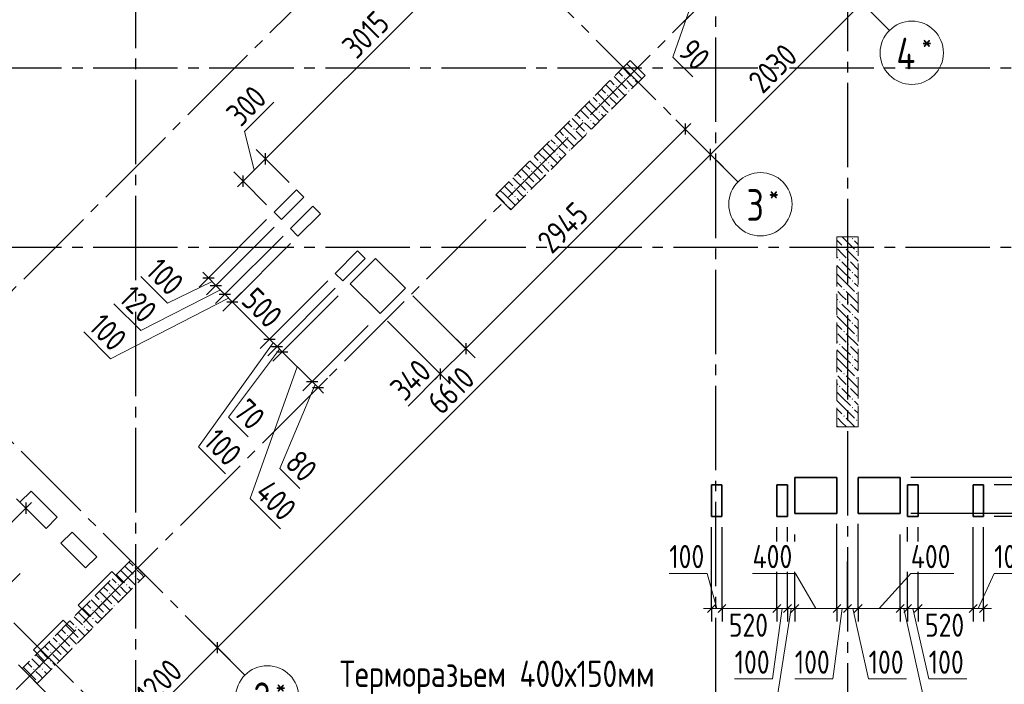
# Model space of a CAD drawing. Header units: millimetres. Extents: x 0 to 43617, y 0 to 59400.
# Tile 7 of 24: x 15227 to 24560, y 13191 to 19489. Entities that reach past the tile are written whole.
import ezdxf

# ---------------------------------------------------------------- set-up
doc = ezdxf.new("R2010")
doc.units = ezdxf.units.MM
doc.linetypes.add('______2', pattern=[270, 200, -70])
doc.linetypes.add('______5', pattern=[1100, 800, -100, 100, -100])
for name, color, linetype, lineweight in [('Standard', 7, 'Continuous', 25), ('ЖБ Пилон', 180, 'Continuous', 25), ('Оси', 40, '______5', 18), ('Примечания', 7, 'Continuous', 25), ('Размерная выноска', 7, 'Continuous', 13)]:
    doc.layers.add(name, color=color, linetype=linetype, lineweight=lineweight)
doc.layers.add('ЖБ Перекрытие верхний уровень', color=7, linetype='Continuous', lineweight=25, true_color=0xe0e0ff)
doc.styles.add('GOST 2.304-81', font='txt')
doc.styles.add('ISOCPEUR', font='txt')

msp = doc.modelspace()

# ---------------------------------------------------------------- hatches: boundary and pattern name
at = {"layer": 'ЖБ Пилон', "linetype": 'Continuous', "lineweight": 18, "transparency": 33554687}
for points in [[(20874.5, 18853.1), (20881, 18859.6), (20887.5, 18853.1), (20881, 18846.6)], [(20954.4, 18933.1), (20960.9, 18939.6), (20967.4, 18933.1), (20960.9, 18926.6)], [(21034.5, 18933.1), (21040.9, 18939.6), (21047.4, 18933.1), (21040.9, 18926.6)], [(20794.5, 18773.1), (20801, 18779.6), (20807.5, 18773.1), (20801, 18766.6)], [(20994.5, 18813.1), (21001, 18819.6), (21007.2, 18813.4), (21000.7, 18806.9)], [(20714.5, 18693.1), (20721, 18699.6), (20727.4, 18693.1), (20721, 18686.6)], [(20914.5, 18733.1), (20921, 18739.6), (20927.2, 18733.4), (20920.7, 18726.9)], [(20714.5, 18613.1), (20721, 18619.6), (20727.4, 18613.1), (20721, 18606.6)], [(20834.5, 18653.1), (20840.9, 18659.6), (20847.2, 18653.4), (20840.7, 18646.9)], [(20554.4, 18533.1), (20560.9, 18539.6), (20567.4, 18533.1), (20560.9, 18526.6)], [(20634.5, 18533.1), (20640.9, 18539.6), (20647.4, 18533.1), (20640.9, 18526.6)], [(20474.5, 18453.1), (20481, 18459.6), (20487.5, 18453.1), (20481, 18446.6)], [(20594.5, 18413.1), (20601, 18419.6), (20607.2, 18413.4), (20600.7, 18406.9)], [(20314.5, 18293.1), (20321, 18299.6), (20327.4, 18293.1), (20321, 18286.6)], [(20394.5, 18373.1), (20401, 18379.6), (20407.5, 18373.1), (20401, 18366.6)], [(20514.5, 18333.1), (20521, 18339.6), (20527.2, 18333.4), (20520.7, 18326.9)], [(20314.5, 18213.1), (20321, 18219.6), (20327.4, 18213.1), (20321, 18206.6)], [(20434.5, 18253.1), (20440.9, 18259.6), (20447.2, 18253.4), (20440.7, 18246.9)], [(20154.4, 18133.1), (20160.9, 18139.6), (20167.4, 18133.1), (20160.9, 18126.6)], [(20234.5, 18133.1), (20240.9, 18139.6), (20247.4, 18133.1), (20240.9, 18126.6)], [(20074.5, 18053.1), (20081, 18059.6), (20087.5, 18053.1), (20081, 18046.6)], [(20194.5, 18013.1), (20201, 18019.6), (20207.2, 18013.4), (20200.7, 18006.9)], [(19994.5, 17973.1), (20001, 17979.6), (20007.5, 17973.1), (20001, 17966.6)], [(20114.5, 17933.1), (20121, 17939.6), (20127.2, 17933.4), (20120.7, 17926.9)], [(19914.5, 17893.1), (19921, 17899.6), (19927.4, 17893.1), (19921, 17886.6)], [(20034.5, 17853.1), (20040.9, 17859.6), (20047.2, 17853.4), (20040.7, 17846.9)], [(19835.6, 17734.2), (19840.9, 17739.6), (19847.4, 17733.1), (19842.1, 17727.7)], [(19914.5, 17813.1), (19921, 17819.6), (19927.4, 17813.1), (19921, 17806.6)], [(23114.5, 17413.1), (23121, 17419.6), (23127.4, 17413.1), (23121, 17406.6)], [(23034.5, 17333.1), (23040.9, 17339.6), (23047.4, 17333.1), (23040.9, 17326.6)], [(23154.4, 17293.1), (23160.9, 17299.6), (23167.4, 17293.1), (23160.9, 17286.6)], [(22994.5, 17213.1), (23001, 17219.6), (23007.5, 17213.1), (23001, 17206.6)], [(23074.5, 17213.1), (23081, 17219.6), (23087.5, 17213.1), (23081, 17206.6)], [(23114.5, 17093.1), (23121, 17099.6), (23127.4, 17093.1), (23121, 17086.6)], [(23114.5, 17013.1), (23121, 17019.6), (23127.4, 17013.1), (23121, 17006.6)], [(23034.5, 16933.1), (23040.9, 16939.6), (23047.4, 16933.1), (23040.9, 16926.6)], [(23154.4, 16893.1), (23160.9, 16899.6), (23167.4, 16893.1), (23160.9, 16886.6)], [(22994.5, 16813.1), (23001, 16819.6), (23007.5, 16813.1), (23001, 16806.6)], [(23074.5, 16813.1), (23081, 16819.6), (23087.5, 16813.1), (23081, 16806.6)], [(23114.5, 16693.1), (23121, 16699.6), (23127.4, 16693.1), (23121, 16686.6)], [(23114.5, 16613.1), (23121, 16619.6), (23127.4, 16613.1), (23121, 16606.6)], [(23034.5, 16533.1), (23040.9, 16539.6), (23047.4, 16533.1), (23040.9, 16526.6)], [(23154.4, 16493.1), (23160.9, 16499.6), (23167.4, 16493.1), (23160.9, 16486.6)], [(22994.5, 16413.1), (23001, 16419.6), (23007.5, 16413.1), (23001, 16406.6)], [(23074.5, 16413.1), (23081, 16419.6), (23087.5, 16413.1), (23081, 16406.6)], [(23114.5, 16293.1), (23121, 16299.6), (23127.4, 16293.1), (23121, 16286.6)], [(23114.5, 16213.1), (23121, 16219.6), (23127.4, 16213.1), (23121, 16206.6)], [(23034.5, 16133.1), (23040.9, 16139.6), (23047.4, 16133.1), (23040.9, 16126.6)], [(23154.4, 16093.1), (23160.9, 16099.6), (23167.4, 16093.1), (23160.9, 16086.6)], [(22994.5, 16013.1), (23001, 16019.6), (23007.5, 16013.1), (23001, 16006.6)], [(23074.5, 16013.1), (23081, 16019.6), (23087.5, 16013.1), (23081, 16006.6)], [(23114.5, 15893.1), (23121, 15899.6), (23127.4, 15893.1), (23121, 15886.6)], [(23114.5, 15813.1), (23121, 15819.6), (23127.4, 15813.1), (23121, 15806.6)], [(23034.5, 15733.1), (23040.9, 15739.6), (23047.4, 15733.1), (23040.9, 15726.6)], [(23154.4, 15693.1), (23160.9, 15699.6), (23167.4, 15693.1), (23160.9, 15686.6)], [(16314.5, 14293.1), (16321, 14299.6), (16327.5, 14293.1), (16321, 14286.6)], [(16314.5, 14213.1), (16321, 14219.6), (16327.5, 14213.1), (16321, 14206.6)], [(16154.4, 14133.1), (16160.9, 14139.6), (16167.4, 14133.1), (16160.9, 14126.6)], [(16234.5, 14133.1), (16240.9, 14139.6), (16247.4, 14133.1), (16240.9, 14126.6)], [(16074.5, 14053.1), (16081, 14059.6), (16087.5, 14053.1), (16081, 14046.6)], [(16194.5, 14013.1), (16201, 14019.6), (16207.2, 14013.4), (16200.7, 14006.9)], [(15994.5, 13973.1), (16001, 13979.6), (16007.5, 13973.1), (16001, 13966.6)], [(16114.5, 13933.1), (16121, 13939.6), (16127.2, 13933.4), (16120.7, 13926.9)], [(15914.5, 13893.1), (15921, 13899.6), (15927.5, 13893.1), (15921, 13886.6)], [(15914.5, 13813.1), (15921, 13819.6), (15927.5, 13813.1), (15921, 13806.6)], [(16034.5, 13853.1), (16040.9, 13859.6), (16047.2, 13853.4), (16040.7, 13846.9)], [(15754.4, 13733.1), (15760.9, 13739.6), (15767.4, 13733.1), (15760.9, 13726.6)], [(15834.5, 13733.1), (15840.9, 13739.6), (15847.4, 13733.1), (15840.9, 13726.6)], [(15674.5, 13653.1), (15681, 13659.6), (15687.5, 13653.1), (15681, 13646.6)], [(15594.5, 13573.1), (15601, 13579.6), (15607.5, 13573.1), (15601, 13566.6)], [(15714.5, 13533.1), (15721, 13539.6), (15727.2, 13533.4), (15720.7, 13526.9)], [(15794.5, 13613.1), (15801, 13619.6), (15807.2, 13613.4), (15800.7, 13606.9)], [(15514.5, 13493.1), (15521, 13499.6), (15527.5, 13493.1), (15521, 13486.6)], [(15634.5, 13453.1), (15640.9, 13459.6), (15647.2, 13453.4), (15640.7, 13446.9)], [(15514.5, 13413.1), (15521, 13419.6), (15527.5, 13413.1), (15521, 13406.6)], [(15354.4, 13333.1), (15360.9, 13339.6), (15367.4, 13333.1), (15360.9, 13326.6)], [(15434.5, 13333.1), (15440.9, 13339.6), (15447.4, 13333.1), (15440.9, 13326.6)], [(15394.5, 13213.1), (15401, 13219.6), (15407.2, 13213.4), (15400.7, 13206.9)]]:
    msp.add_hatch(color=7, dxfattribs=at).paths.add_polyline_path(points, flags=16)

# ---------------------------------------------------------------- linework, layer by layer
at = {"layer": 'Standard', "color": 7, "linetype": 'Continuous', "lineweight": 13, "transparency": 33554687}
for p, q in [((17556.3, 18170.9), (19686.7, 20301.3)), ((21775.8, 18212.3), (23211.2, 19647.7)), ((21576.3, 19586.9), (21419.5, 19134.3)), ((21419.5, 19134.3), (21607.5, 18946.3)), ((17358.3, 18430), (17634.8, 18706.5)), ((21535.2, 18452.9), (21588.3, 18505.9)), ((17450.2, 18064.8), (17358.3, 18430)), ((21535.2, 18452.9), (19454.3, 16371.9)), ((17101.8, 13538.3), (21775.8, 18212.3)), ((17344.2, 17958.8), (17556.3, 18170.9)), ((17344.2, 17958.8), (17291.1, 17905.7)), ((17015.4, 17042.1), (16962.4, 17095.2)), ((16627.9, 16802.3), (16373.5, 17056.6)), ((17050.8, 17006.8), (16627.9, 16802.3)), ((17015.4, 17042.1), (17086.1, 16971.4)), ((17128.6, 16929), (16374, 16542.5)), ((17206.4, 16851.2), (16087.9, 16275.5)), ((17171, 16886.6), (17241.7, 16815.9)), ((17241.7, 16815.9), (17595.3, 16462.3)), ((16374, 16542.5), (16119.6, 16796.8)), ((16087.9, 16275.5), (15833.5, 16529.9)), ((17595.3, 16462.3), (17666, 16391.6)), ((17630.6, 16426.9), (16922.5, 15440.9)), ((17690.7, 16366.8), (17205.4, 15723.8)), ((17666, 16391.6), (17715.5, 16342.1)), ((17715.5, 16342.1), (17998.3, 16059.3)), ((19454.3, 16371.9), (19213.9, 16131.5)), ((17856.9, 16200.7), (17410.4, 14953)), ((17998.3, 16059.3), (18055, 16002.6)), ((19213.9, 16131.5), (19160.8, 16078.5)), ((18026.7, 16030.9), (17693.3, 15235.9)), ((18055, 16002.6), (18108, 15949.5)), ((17205.4, 15723.8), (17393.4, 15535.8)), ((16922.5, 15440.9), (17176.8, 15186.6)), ((17693.3, 15235.9), (17881.3, 15047.9)), ((17410.4, 14953), (17697.9, 14665.5)), ((15285.6, 14859.5), (15338.7, 14912.6)), ((21743.8, 14241.1), (21384.1, 14241.1)), ((21834.1, 13910), (21743.8, 14241.1)), ((22580.7, 14241.1), (22174.1, 14241.1)), ((22774, 13910), (22580.7, 14241.1)), ((23374, 13910), (23674, 14241.1)), ((23674, 14241.1), (24080.6, 14241.1)), ((24313.9, 13910), (24463.9, 14241.1)), ((24463.9, 14241.1), (24823.7, 14241.1)), ((21784.1, 13910), (21709.1, 13910)), ((21884.1, 13910), (21784.1, 13910)), ((22404.1, 13910), (21884.1, 13910)), ((22454.1, 13910), (22363.8, 13241.1)), ((22539.1, 13910), (22370, 12841.1)), ((22504.1, 13910), (22404.1, 13910)), ((22574.1, 13910), (22504.1, 13910)), ((23024, 13910), (22933.7, 13241.1)), ((23074, 13910), (22974, 13910)), ((23174, 13910), (23074, 13910)), ((23124, 13910), (23274, 13241.1)), ((23643.9, 13910), (23574, 13910)), ((23609, 13910), (23843.9, 12841.1)), ((23693.9, 13910), (23843.9, 13241.1)), ((24363.9, 13910), (24263.9, 13910)), ((24363.9, 13910), (24438.9, 13910)), ((16253.3, 12689.8), (17101.8, 13538.3)), ((22363.8, 13241.1), (22004.1, 13241.1)), ((22933.7, 13241.1), (22574, 13241.1)), ((23274, 13241.1), (23633.7, 13241.1)), ((23843.9, 13241.1), (24203.7, 13241.1))]:
    msp.add_line(p, q, dxfattribs=at)
at = {"layer": 'Standard', "color": 251, "linetype": 'Continuous', "lineweight": -3, "true_color": 0x656565, "transparency": 33554687}
for p, q in [((21607.8, 19555.4), (21519.4, 19467)), ((21535.2, 18452.9), (21446.8, 18541.2)), ((21535.2, 18452.9), (21528.9, 18459.2)), ((21535.2, 18452.9), (21623.6, 18364.5)), ((21775.8, 18212.3), (21687.4, 18300.7)), ((17556.3, 18170.9), (17467.9, 18259.3)), ((21775.8, 18212.3), (21864.2, 18123.9)), ((21775.8, 18212.3), (21894.3, 18093.8)), ((17556.3, 18170.9), (17644.7, 18082.5)), ((17556.3, 18170.9), (17779.5, 17947.7)), ((17344.2, 17958.8), (17255.8, 18047.2)), ((17344.2, 17958.8), (17432.6, 17870.4)), ((17344.2, 17958.8), (17567.4, 17735.5)), ((17015.4, 17042.1), (17567.4, 17594.1)), ((17086.1, 16971.4), (17638.1, 17523.4)), ((17171, 16886.6), (17723, 17438.5)), ((17015.4, 17042.1), (17103.8, 17130.5)), ((17015.4, 17042.1), (16927, 16953.7)), ((17086.1, 16971.4), (17174.5, 17059.8)), ((17595.3, 16462.3), (18147.2, 17014.3)), ((17086.1, 16971.4), (16997.8, 16883)), ((17171, 16886.6), (17259.4, 16975)), ((17241.7, 16815.9), (17330.1, 16904.2)), ((17666, 16391.6), (18218, 16943.6)), ((17171, 16886.6), (17082.6, 16798.2)), ((17241.7, 16815.9), (17153.3, 16727.5)), ((17715.5, 16342.1), (18246.2, 16872.9)), ((17595.3, 16462.3), (17683.6, 16550.7)), ((17998.3, 16059.3), (18529.1, 16590)), ((17595.3, 16462.3), (17506.9, 16373.9)), ((17666, 16391.6), (17754.4, 16480)), ((17715.5, 16342.1), (17803.9, 16430.5)), ((19454.3, 16371.9), (19365.9, 16460.3)), ((17666, 16391.6), (17577.6, 16303.2)), ((17715.5, 16342.1), (17627.1, 16253.7)), ((19454.3, 16371.9), (19542.7, 16283.5)), ((17998.3, 16059.3), (18086.7, 16147.6)), ((19213.9, 16131.5), (19125.5, 16219.9)), ((17998.3, 16059.3), (17909.9, 15970.9)), ((18055, 16002.6), (18143.4, 16091)), ((19213.9, 16131.5), (19302.3, 16043.1)), ((18055, 16002.6), (17966.6, 15914.2)), ((18055, 16002.6), (18055, 16002.6)), ((25270.2, 15150), (23674, 15150)), ((25270.2, 15080), (24464, 15080)), ((15285.6, 14859.5), (15197.2, 14947.9)), ((15285.6, 14859.5), (15374, 14771.2)), ((15285.6, 14859.5), (15285.6, 14859.5)), ((25270.2, 14810), (23674, 14810)), ((25270.2, 14780), (24464, 14780)), ((22404.1, 14543), (22404.1, 14680)), ((22504.1, 14543), (22504.1, 14680)), ((23643.9, 14543), (23643.9, 14680)), ((23743.9, 14543), (23743.9, 14680)), ((22574.1, 14543), (22574.1, 14609.9)), ((21784.1, 13910), (21784.1, 14035)), ((21884.1, 13910), (21884.1, 14035)), ((22404.1, 13910), (22404.1, 14035)), ((22504.1, 13910), (22504.1, 14035)), ((22574.1, 13910), (22574.1, 14035)), ((22974, 13910), (22974, 14035)), ((23074, 13910), (23074, 14035)), ((23174, 13910), (23174, 14035)), ((23574, 13910), (23574, 14035)), ((23643.9, 13910), (23643.9, 14035)), ((23743.9, 13910), (23743.9, 14035)), ((24263.9, 13910), (24263.9, 14035)), ((24363.9, 13910), (24363.9, 14035)), ((21784.1, 13910), (21784.1, 13785)), ((21884.1, 13910), (21884.1, 13785)), ((22404.1, 13910), (22404.1, 13785)), ((22504.1, 13910), (22504.1, 13785)), ((22574.1, 13910), (22574.1, 13785)), ((22974, 13910), (22974, 13785)), ((23074, 13910), (23074, 13785)), ((23174, 13910), (23174, 13785)), ((23574, 13910), (23574, 13785)), ((23643.9, 13910), (23643.9, 13785)), ((23743.9, 13910), (23743.9, 13785)), ((24263.9, 13910), (24263.9, 13785)), ((24363.9, 13910), (24363.9, 13785)), ((17101.8, 13538.3), (17013.4, 13626.7)), ((17101.8, 13538.3), (17190.2, 13449.9)), ((17101.8, 13538.3), (17220.4, 13419.8))]:
    msp.add_line(p, q, dxfattribs=at)
at = {"layer": 'Standard', "color": 7, "linetype": 'Continuous', "lineweight": 25, "transparency": 33554687}
for p, q in [((21535.2, 18505.9), (21535.2, 18399.8)), ((17556.3, 18117.9), (17556.3, 18223.9)), ((21775.8, 18159.3), (21775.8, 18265.3)), ((17344.2, 17905.7), (17344.2, 18011.8)), ((16962.4, 17042.1), (17068.5, 17042.1)), ((17033.1, 16971.4), (17139.2, 16971.4)), ((17118, 16886.6), (17224, 16886.6)), ((17188.7, 16815.9), (17294.7, 16815.9)), ((17542.2, 16462.3), (17648.3, 16462.3)), ((17612.9, 16391.6), (17719, 16391.6)), ((17662.4, 16342.1), (17768.5, 16342.1)), ((19454.3, 16425), (19454.3, 16318.9)), ((19213.9, 16184.5), (19213.9, 16078.5)), ((17945.3, 16059.3), (18051.3, 16059.3)), ((18002, 16002.6), (18108, 16002.6)), ((15285.6, 14912.6), (15285.6, 14806.5)), ((21821.6, 13947.5), (21746.6, 13872.5)), ((21921.6, 13947.5), (21846.6, 13872.5)), ((22441.6, 13947.5), (22366.6, 13872.5)), ((22541.6, 13947.5), (22466.6, 13872.5)), ((22611.6, 13947.5), (22536.6, 13872.5)), ((23011.5, 13947.5), (22936.5, 13872.5)), ((23111.5, 13947.5), (23036.5, 13872.5)), ((23211.5, 13947.5), (23136.5, 13872.5)), ((23611.5, 13947.5), (23536.5, 13872.5)), ((23681.4, 13947.5), (23606.4, 13872.5)), ((23781.4, 13947.5), (23706.4, 13872.5)), ((24301.4, 13947.5), (24226.4, 13872.5)), ((24401.4, 13947.5), (24326.4, 13872.5)), ((17101.8, 13485.3), (17101.8, 13591.4))]:
    msp.add_line(p, q, dxfattribs=at)
at = {"layer": 'Standard', "color": 251, "linetype": 'Continuous', "lineweight": -3, "true_color": 0x656565, "transparency": 33554687}
for points in [[(17241.7, 16815.9), (17245.7, 16819.8), (17245.7, 16819.8), (17793.7, 17367.8)], [(19454.3, 16371.9), (19442.3, 16383.9), (19442.3, 16383.9), (18953.3, 16872.9)], [(19213.9, 16131.5), (19201.9, 16143.5), (19201.9, 16143.5), (18712.9, 16632.4)], [(21784.1, 13910), (21784.1, 14258.1), (21784.1, 14258.1), (21784.1, 14680)], [(21884.1, 13910), (21884.1, 14258.1), (21884.1, 14258.1), (21884.1, 14680)], [(22974, 13910), (22974, 14258.1), (22974, 14258.1), (22974, 14258.1), (22974, 14258.1), (22974, 14710)], [(23174, 13910), (23174, 13933.3), (23174, 13933.3), (23174, 14258.1), (23174, 14258.1), (23174, 14258.1), (23174, 14258.1), (23174, 14710)], [(24263.9, 13910), (24263.9, 13988.7), (24263.9, 13988.7), (24263.9, 14092.5), (24263.9, 14092.5), (24263.9, 14117.7), (24263.9, 14117.7), (24263.9, 14159), (24263.9, 14159), (24263.9, 14169.7), (24263.9, 14169.7), (24263.9, 14190.2), (24263.9, 14190.2), (24263.9, 14214.9), (24263.9, 14214.9), (24263.9, 14258.1), (24263.9, 14258.1), (24263.9, 14258.1), (24263.9, 14258.1), (24263.9, 14258.1), (24263.9, 14258.1), (24263.9, 14680)], [(24363.9, 13910), (24363.9, 14106.8), (24363.9, 14106.8), (24363.9, 14150), (24363.9, 14150), (24363.9, 14191.6), (24363.9, 14191.6), (24363.9, 14201.7), (24363.9, 14201.7), (24363.9, 14218.3), (24363.9, 14218.3), (24363.9, 14222.6), (24363.9, 14222.6), (24363.9, 14230.8), (24363.9, 14230.8), (24363.9, 14240.7), (24363.9, 14240.7), (24363.9, 14258.1), (24363.9, 14258.1), (24363.9, 14258.1), (24363.9, 14258.1), (24363.9, 14258.1), (24363.9, 14258.1), (24363.9, 14680)], [(23574, 13910), (23574, 14036.6), (23574, 14036.6), (23574, 14258.1), (23574, 14258.1), (23574, 14258.1), (23574, 14258.1), (23574, 14609.9)], [(23074, 13910), (23074, 14258.1), (23074, 14258.1), (23074, 14258.1), (23074, 14258.1), (23074, 14356.1)], [(22404.1, 13910), (22404.1, 14258.1), (22404.1, 14258.1), (22404.1, 14258.1), (22404.1, 14258.1), (22404.1, 14258.1)], [(22504.1, 13910), (22504.1, 14258.1), (22504.1, 14258.1), (22504.1, 14258.1), (22504.1, 14258.1), (22504.1, 14258.1)], [(22574.1, 13910), (22574.1, 14258.1), (22574.1, 14258.1), (22574.1, 14258.1), (22574.1, 14258.1), (22574.1, 14258.1)], [(23643.9, 13910), (23643.9, 13938.1), (23643.9, 13938.1), (23643.9, 14054.7), (23643.9, 14054.7), (23643.9, 14258.1), (23643.9, 14258.1), (23643.9, 14258.1), (23643.9, 14258.1), (23643.9, 14258.1), (23643.9, 14258.1), (23643.9, 14258.1)], [(23743.9, 13910), (23743.9, 13978.8), (23743.9, 13978.8), (23743.9, 14080.5), (23743.9, 14080.5), (23743.9, 14258.1), (23743.9, 14258.1), (23743.9, 14258.1), (23743.9, 14258.1), (23743.9, 14258.1), (23743.9, 14258.1), (23743.9, 14258.1)]]:
    msp.add_lwpolyline(points, dxfattribs=at)
at = {"layer": 'Standard', "color": 7, "linetype": 'Continuous', "lineweight": 13, "transparency": 33554687}
for points in [[(17086.1, 16971.4), (17150.3, 16907.2), (17150.3, 16907.2), (17171, 16886.6)], [(15285.6, 14859.5), (14750.1, 14324), (14750.1, 14324), (14696.5, 14270.4), (14696.5, 14270.4), (14684.6, 14258.5)], [(22974, 13910), (22921.8, 13910), (22921.8, 13910), (22574.1, 13910)], [(23574, 13910), (23443.7, 13910), (23443.7, 13910), (23174, 13910)], [(23743.9, 13910), (23730.1, 13910), (23730.1, 13910), (23654.6, 13910), (23654.6, 13910), (23643.9, 13910)], [(24263.9, 13910), (24190, 13910), (24190, 13910), (24124.5, 13910), (24124.5, 13910), (23980.7, 13910), (23980.7, 13910), (23913.6, 13910), (23913.6, 13910), (23743.9, 13910)]]:
    msp.add_lwpolyline(points, dxfattribs=at)
at = {"layer": 'ЖБ Перекрытие верхний уровень', "color": 7, "linetype": 'Continuous', "lineweight": 35, "transparency": 33554687}
for p, q in [((17850.3, 17877), (17638.1, 17664.8)), ((17921, 17806.2), (17850.3, 17877)), ((17708.8, 17594.1), (17921, 17806.2)), ((17638.1, 17664.8), (17708.8, 17594.1)), ((18005.8, 17721.4), (17793.7, 17509.3)), ((17864.4, 17438.5), (18076.5, 17650.7)), ((18076.5, 17650.7), (18005.8, 17721.4)), ((17793.7, 17509.3), (17864.4, 17438.5)), ((18430.1, 17297.1), (18218, 17085)), ((18500.8, 17226.4), (18430.1, 17297.1)), ((18288.7, 17014.3), (18500.8, 17226.4)), ((18599.8, 17226.4), (18359.4, 16986)), ((18882.6, 16943.6), (18599.8, 17226.4)), ((18218, 17085), (18288.7, 17014.3)), ((18359.4, 16986), (18642.2, 16703.2)), ((18642.2, 16703.2), (18882.6, 16943.6)), ((22974, 15150), (22574, 15150)), ((22574, 15150), (22574, 14810)), ((22974, 14810), (22974, 15150)), ((23574, 15150), (23174, 15150)), ((23174, 15150), (23174, 14810)), ((23574, 14810), (23574, 15150)), ((21884, 15080), (21784, 15080)), ((21784, 15080), (21784, 14780)), ((21884, 14780), (21884, 15080)), ((22504, 15080), (22404, 15080)), ((22404, 15080), (22404, 14780)), ((22504, 14780), (22504, 15080)), ((23744, 15080), (23644, 15080)), ((23644, 15080), (23644, 14780)), ((23744, 14780), (23744, 15080)), ((24364, 15080), (24264, 15080)), ((24264, 15080), (24264, 14780)), ((24364, 14780), (24364, 15080)), ((15229.1, 14916.1), (15335.1, 15022.2)), ((15335.1, 15022.2), (15582.6, 14774.7)), ((15476.5, 14668.6), (15229.1, 14916.1)), ((15582.6, 14774.7), (15476.5, 14668.6)), ((21784, 14780), (21884, 14780)), ((22404, 14780), (22504, 14780)), ((22574, 14810), (22974, 14810)), ((23174, 14810), (23574, 14810)), ((23644, 14780), (23744, 14780)), ((24264, 14780), (24364, 14780)), ((15618, 14527.2), (15724, 14633.3)), ((15724, 14633.3), (15957.4, 14399.9)), ((15851.3, 14293.9), (15618, 14527.2)), ((15957.4, 14399.9), (15851.3, 14293.9)), ((15780.6, 13940.3), (16098.8, 14258.5)), ((16098.8, 14258.5), (16204.9, 14152.4)), ((16204.9, 14152.4), (15886.7, 13834.2)), ((15886.7, 13834.2), (15780.6, 13940.3)), ((15356.3, 13516.1), (15639.2, 13798.9)), ((15639.2, 13798.9), (15745.2, 13692.8)), ((15745.2, 13692.8), (15462.4, 13410)), ((15462.4, 13410), (15356.3, 13516.1)), ((15214.9, 13374.6), (15497.8, 13091.8))]:
    msp.add_line(p, q, dxfattribs=at)
at = {"layer": 'ЖБ Пилон', "color": 253, "linetype": '______2', "lineweight": 13, "true_color": 0xa0a0a0, "transparency": 33554687}
for p, q in [((21013.2, 19102.2), (19740.4, 17829.4)), ((21154.6, 18960.8), (21013.2, 19102.2)), ((19881.8, 17688), (21154.6, 18960.8)), ((19740.4, 17829.4), (19881.8, 17688)), ((22974, 17430), (22974, 15630)), ((23174, 17430), (22974, 17430)), ((23174, 15630), (23174, 17430)), ((22974, 15630), (23174, 15630)), ((16275.6, 14364.6), (15250.3, 13339.3)), ((16417, 14223.2), (16275.6, 14364.6)), ((15391.7, 13197.9), (16417, 14223.2)), ((15250.3, 13339.3), (15391.7, 13197.9))]:
    msp.add_line(p, q, dxfattribs=at)
at = {"layer": 'ЖБ Пилон', "color": 9, "linetype": 'Continuous', "lineweight": 18, "true_color": 0xc7c7c7, "transparency": 33554687}
for p, q in [((20982.5, 19071.5), (21021, 19033.1)), ((20862.5, 18951.5), (20981, 18833.1)), ((20902.5, 18991.5), (20940.9, 18953.1)), ((20942.5, 19031.5), (21021, 18953.1)), ((21021, 19033.1), (21124, 18930.1)), ((20782.5, 18871.5), (20901, 18753.1)), ((20822.5, 18911.5), (20860.9, 18873.1)), ((21021, 18873.1), (20981, 18913.1)), ((21044, 18850.1), (21021, 18873.1)), ((21060.9, 18913.1), (21084, 18890.1)), ((20702.5, 18791.5), (20821, 18673.1)), ((20742.5, 18831.5), (20781, 18793.1)), ((20964, 18770.1), (20901, 18833.1)), ((20582.5, 18671.5), (20621, 18633.1)), ((20622.5, 18711.5), (20701, 18633.1)), ((20662.5, 18751.5), (20701, 18713.1)), ((20781, 18633.1), (20740.9, 18673.1)), ((20884, 18690.1), (20821, 18753.1)), ((20502.5, 18591.5), (20540.9, 18553.1)), ((20542.5, 18631.5), (20621, 18553.1)), ((20621, 18633.1), (20724, 18530.1)), ((20740.9, 18593.1), (20764, 18570.1)), ((20804, 18610.1), (20781, 18633.1)), ((20422.5, 18511.5), (20460.9, 18473.1)), ((20462.5, 18551.5), (20581, 18433.1)), ((20621, 18473.1), (20581, 18513.1)), ((20660.9, 18513.1), (20684, 18490.1)), ((20302.5, 18391.5), (20421, 18273.1)), ((20342.5, 18431.5), (20381, 18393.1)), ((20382.5, 18471.5), (20501, 18353.1)), ((20564, 18370.1), (20501, 18433.1)), ((20644, 18450.1), (20621, 18473.1)), ((20222.5, 18311.5), (20301, 18233.1)), ((20262.5, 18351.5), (20301, 18313.1)), ((20484, 18290.1), (20421, 18353.1)), ((20142.5, 18231.5), (20221, 18153.1)), ((20182.5, 18271.5), (20221, 18233.1)), ((20221, 18233.1), (20324, 18130.1)), ((20381, 18233.1), (20340.9, 18273.1)), ((20404, 18210.1), (20381, 18233.1)), ((20022.5, 18111.5), (20060.9, 18073.1)), ((20062.5, 18151.5), (20181, 18033.1)), ((20102.5, 18191.5), (20140.9, 18153.1)), ((20221, 18073.1), (20181, 18113.1)), ((20260.9, 18113.1), (20284, 18090.1)), ((20340.9, 18193.1), (20364, 18170.1)), ((19942.5, 18031.5), (19981, 17993.1)), ((19982.5, 18071.5), (20101, 17953.1)), ((20164, 17970.1), (20101, 18033.1)), ((20244, 18050.1), (20221, 18073.1)), ((19862.5, 17951.5), (19901, 17913.1)), ((19902.5, 17991.5), (20021, 17873.1)), ((20084, 17890.1), (20021, 17953.1)), ((19742.5, 17831.5), (19821, 17753.1)), ((19782.5, 17871.5), (19821, 17833.1)), ((19821, 17833.1), (19924, 17730.1)), ((19822.5, 17911.5), (19901, 17833.1)), ((19981, 17833.1), (19940.9, 17873.1)), ((20004, 17810.1), (19981, 17833.1)), ((19940.9, 17793.1), (19964, 17770.1)), ((19860.9, 17713.1), (19884, 17690.1)), ((22974, 17400.1), (23021, 17353.1)), ((23024.1, 17430), (23140.9, 17313.1)), ((23140.9, 17393.1), (23174, 17360.1)), ((23021, 17273.1), (22981, 17313.1)), ((23060.9, 17233.1), (23021, 17273.1)), ((23060.9, 17313.1), (23174, 17200.1)), ((22974, 17240.1), (22981, 17233.1)), ((23021, 17193.1), (23101, 17113.1)), ((23101, 17193.1), (23174, 17120.1)), ((23021, 17113.1), (22974, 17160.1)), ((23021, 17113.1), (23101, 17033.1)), ((22974, 17080.1), (23021, 17033.1)), ((22974, 17000.1), (23021, 16953.1)), ((23021, 17033.1), (23140.9, 16913.1)), ((23174, 17040.1), (23140.9, 17073.1)), ((23140.9, 16993.1), (23174, 16960.1)), ((23021, 16873.1), (22981, 16913.1)), ((23060.9, 16913.1), (23174, 16800.1)), ((22974, 16840.1), (22981, 16833.1)), ((23060.9, 16833.1), (23021, 16873.1)), ((23021, 16713.1), (22974, 16760.1)), ((23021, 16793.1), (23101, 16713.1)), ((23021, 16713.1), (23101, 16633.1)), ((23101, 16793.1), (23174, 16720.1)), ((22974, 16680.1), (23021, 16633.1)), ((23021, 16633.1), (23140.9, 16513.1)), ((23174, 16640.1), (23140.9, 16673.1)), ((22974, 16600.1), (23021, 16553.1)), ((23140.9, 16593.1), (23174, 16560.1)), ((22974, 16440.1), (22981, 16433.1)), ((23021, 16473.1), (22981, 16513.1)), ((23060.9, 16433.1), (23021, 16473.1)), ((23060.9, 16513.1), (23174, 16400.1)), ((23021, 16313.1), (22974, 16360.1)), ((23021, 16393.1), (23101, 16313.1)), ((23101, 16393.1), (23174, 16320.1)), ((22974, 16280.1), (23021, 16233.1)), ((23021, 16313.1), (23101, 16233.1)), ((23174, 16240.1), (23140.9, 16273.1)), ((22974, 16200.1), (23021, 16153.1)), ((23021, 16233.1), (23140.9, 16113.1)), ((23140.9, 16193.1), (23174, 16160.1)), ((23021, 16073.1), (22981, 16113.1)), ((23060.9, 16033.1), (23021, 16073.1)), ((23060.9, 16113.1), (23174, 16000.1)), ((22974, 16040.1), (22981, 16033.1)), ((23021, 15993.1), (23101, 15913.1)), ((23101, 15993.1), (23174, 15920.1)), ((23021, 15913.1), (22974, 15960.1)), ((22974, 15880.1), (23021, 15833.1)), ((23021, 15913.1), (23101, 15833.1)), ((23174, 15840.1), (23140.9, 15873.1)), ((22974, 15800.1), (23021, 15753.1)), ((23021, 15833.1), (23140.9, 15713.1)), ((23140.9, 15793.1), (23174, 15760.1)), ((23021, 15673.1), (22981, 15713.1)), ((23060.9, 15713.1), (23144.1, 15630)), ((22974, 15640.1), (22981, 15633.1)), ((23060.9, 15633.1), (23021, 15673.1)), ((16222.5, 14311.5), (16301, 14233.1)), ((16262.5, 14351.5), (16301, 14313.1)), ((16102.5, 14191.5), (16140.9, 14153.1)), ((16142.5, 14231.5), (16221, 14153.1)), ((16182.5, 14271.5), (16221, 14233.1)), ((16221, 14233.1), (16324, 14130.1)), ((16381, 14233.1), (16340.9, 14273.1)), ((16340.9, 14193.1), (16364, 14170.1)), ((16404, 14210.1), (16381, 14233.1)), ((16022.5, 14111.5), (16060.9, 14073.1)), ((16062.5, 14151.5), (16181, 14033.1)), ((16221, 14073.1), (16181, 14113.1)), ((16260.9, 14113.1), (16284, 14090.1)), ((15942.5, 14031.5), (15981, 13993.1)), ((15982.5, 14071.5), (16101, 13953.1)), ((16164, 13970.1), (16101, 14033.1)), ((16244, 14050.1), (16221, 14073.1)), ((15822.5, 13911.5), (15901, 13833.1)), ((15862.5, 13951.5), (15901, 13913.1)), ((15902.5, 13991.5), (16021, 13873.1)), ((16084, 13890.1), (16021, 13953.1)), ((15742.5, 13831.5), (15821, 13753.1)), ((15782.5, 13871.5), (15821, 13833.1)), ((15821, 13833.1), (15924, 13730.1)), ((15981, 13833.1), (15940.9, 13873.1)), ((16004, 13810.1), (15981, 13833.1)), ((15662.5, 13751.5), (15781, 13633.1)), ((15702.5, 13791.5), (15740.9, 13753.1)), ((15940.9, 13793.1), (15964, 13770.1)), ((15542.5, 13631.5), (15581, 13593.1)), ((15582.5, 13671.5), (15701, 13553.1)), ((15622.5, 13711.5), (15660.9, 13673.1)), ((15764, 13570.1), (15701, 13633.1)), ((15821, 13673.1), (15781, 13713.1)), ((15844, 13650.1), (15821, 13673.1)), ((15860.9, 13713.1), (15884, 13690.1)), ((15462.5, 13551.5), (15501, 13513.1)), ((15502.5, 13591.5), (15621, 13473.1)), ((15684, 13490.1), (15621, 13553.1)), ((15382.5, 13471.5), (15421, 13433.1)), ((15422.5, 13511.5), (15501, 13433.1)), ((15581, 13433.1), (15540.9, 13473.1)), ((15262.5, 13351.5), (15381, 13233.1)), ((15302.5, 13391.5), (15340.9, 13353.1)), ((15342.5, 13431.5), (15421, 13353.1)), ((15421, 13433.1), (15524, 13330.1)), ((15540.9, 13393.1), (15564, 13370.1)), ((15604, 13410.1), (15581, 13433.1)), ((15421, 13273.1), (15381, 13313.1)), ((15444, 13250.1), (15421, 13273.1)), ((15460.9, 13313.1), (15484, 13290.1))]:
    msp.add_line(p, q, dxfattribs=at)
at = {"layer": 'Оси', "color": 8, "linetype": '______5', "lineweight": -3, "transparency": 33554687}
for p, q in [((21824, 57820), (21824, 7100)), ((16324, 57420), (16324, 7100)), ((23074, 50790), (23074, 7100)), ((12153.1, 13919.1), (30738.7, 32504.7)), ((14415.9, 12363.5), (32647.9, 30595.5)), ((23471.2, 19387.8), (16584.2, 26274.8)), ((22035.7, 17952.3), (15819.6, 24168.5)), ((16513.3, 12429.8), (7199.9, 21743.1)), ((17361.8, 13278.4), (10922.8, 19717.4)), ((33224, 19030), (4600, 19030)), ((33224, 17330), (4600, 17330))]:
    msp.add_line(p, q, dxfattribs=at)
at = {"layer": 'Оси', "color": 7, "linetype": 'Continuous', "lineweight": 13, "transparency": 33554687}
for centre in [(23683.3, 19175.6), (22247.9, 17740.2), (17573.9, 13066.2)]:
    msp.add_circle(centre, 300, dxfattribs=at)
at = {"layer": 'Размерная выноска', "color": 7, "linetype": 'Continuous', "lineweight": 25, "transparency": 33554687}
msp.add_line((19213.9, 16131.5), (18909.8, 15827.4), dxfattribs=at)
msp.add_lwpolyline([(14596.2, 14170.1), (14879, 13887.3), (15232.6, 14240.8)], dxfattribs=at)

# ---------------------------------------------------------------- texts
at = {"layer": 'Standard', "color": 7, "linetype": 'Continuous', "lineweight": 25, "transparency": 33554687, "char_height": 220, "attachment_point": 7, "style": 'GOST 2.304-81'}
for s, insert, width, rotation in [('3015', (18420.3, 19105.7), 594.582, 45), ('2030', (22270.2, 18777.4), 657.05, 45), ('90', (21454.8, 19169.7), 391.319, 315), ('300', (17323, 18465.4), 516.388, 45), ('2945', (20271.5, 17259.8), 657.054, 45), ('100', (16408.9, 17092), 485.072, 315), ('120', (16155, 16832.2), 485.076, 315), ('500', (17315.6, 16812.7), 516.388, 315), ('100', (15868.9, 16565.3), 485.076, 315), ('340', (18875.5, 15863.9), 516.388, 45), ('6610', (19226.5, 15733.8), 625.738, 45), ('70', (17240.7, 15759.2), 391.311, 315), ('100', (16957.9, 15476.3), 485.076, 315), ('80', (17728.6, 15271.3), 391.311, 315), ('400', (17445.8, 14988.4), 531.968, 315), ('1200', (16465.2, 12972.5), 625.738, 45)]:
    msp.add_mtext(s, dxfattribs=dict(at, insert=insert, width=width, rotation=rotation))
for s, insert, width in [('100', (21384.1, 14291.1), 485.073), ('400', (22174.1, 14291.1), 531.967), ('400', (23674, 14291.1), 531.973), ('100', (24463.9, 14291.1), 485.085), ('520', (21948.6, 13641.1), 516.396), ('520', (23808.4, 13641.1), 516.39), ('100', (22004.1, 13291.1), 485.092), ('100', (22574, 13291.1), 485.085), ('100', (23274, 13291.1), 485.085), ('100', (23843.9, 13291.1), 485.085)]:
    msp.add_mtext(s, dxfattribs=dict(at, insert=insert, width=width))
at = {"layer": 'Оси', "color": 7, "linetype": 'Continuous', "lineweight": 25, "transparency": 33554687, "attachment_point": 7, "style": 'ISOCPEUR'}
for s, insert, char_height, width in [('\\W0.80;*', (23776.8, 19193.1), 180, 215.891), ('\\W0.80;4', (23536.8, 19018.1), 300, 359.83), ('\\W0.80;*', (22326.4, 17757.7), 180, 215.909), ('\\W0.78;3', (22116.4, 17582.7), 300, 326.407), ('\\W0.80;*', (17652.4, 13083.7), 180, 215.9), ('\\W0.78;2', (17442.4, 12908.7), 300, 326.407)]:
    msp.add_mtext(s, dxfattribs=dict(at, insert=insert, char_height=char_height, width=width))
at = {"layer": 'Примечания', "color": 7, "linetype": 'Continuous', "lineweight": 25, "transparency": 33554687, "insert": (18261.3, 13097.5), "char_height": 250, "width": 3189.081, "attachment_point": 7, "style": 'GOST 2.304-81'}
msp.add_mtext('Терморазьем\\~400х150мм', dxfattribs=at)

doc.saveas('drawing.dxf')
